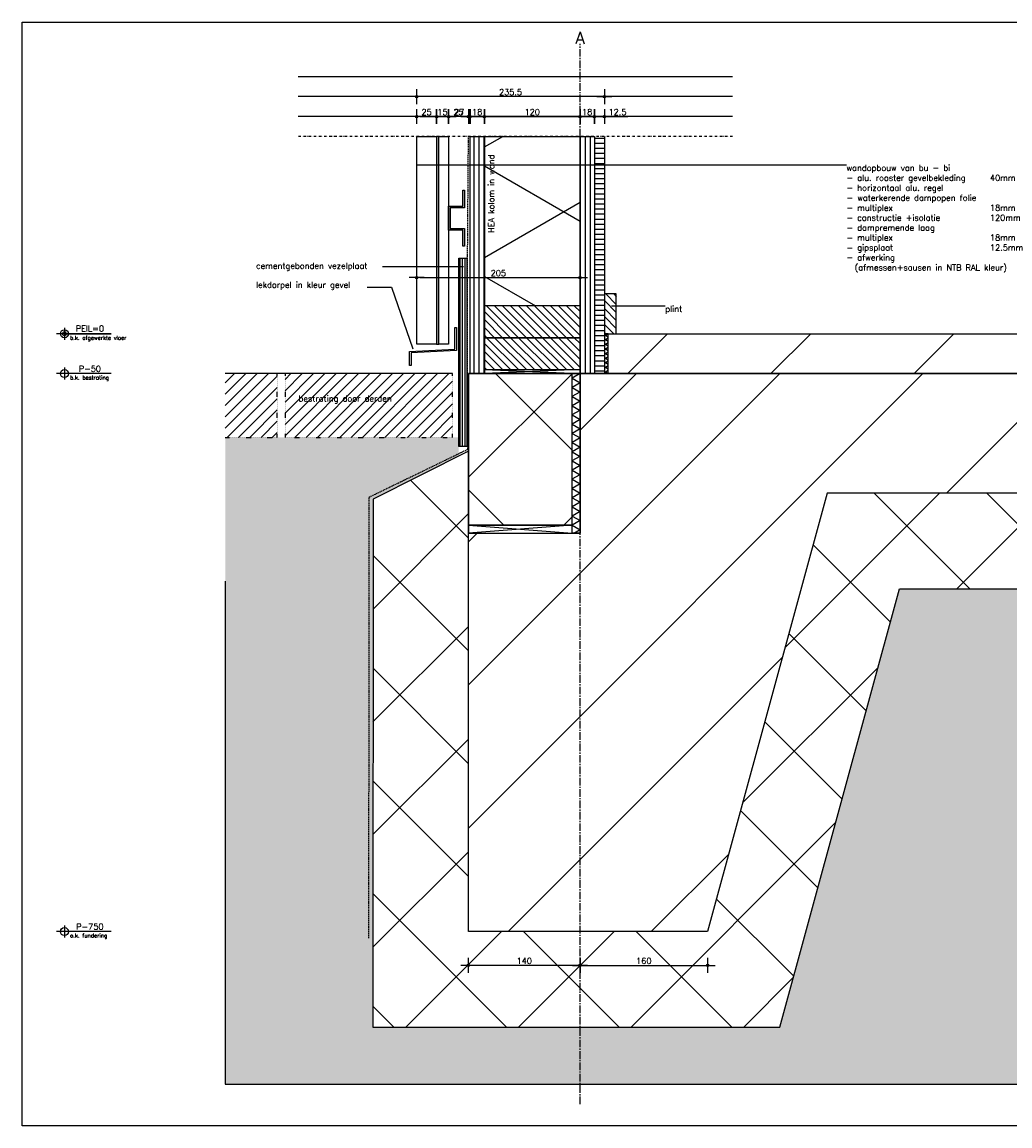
# Model space of a CAD drawing. Header units: millimetres. Extents: x -127013 to -94191, y -55226 to -23129.
# Tile 10 of 14: x -102663 to -101423, y -49614 to -48229. Entities that reach past the tile are written whole.
import ezdxf

# ---------------------------------------------------------------- set-up
doc = ezdxf.new("R2010")
doc.units = ezdxf.units.MM
doc.header["$LTSCALE"] = 0.5
doc.header["$PDSIZE"] = 100
for name, pattern in [('ACAD_ISO07W100', [3, 0, -3]), ('CENTER2', [28.575, 19.05, -3.175, 3.175, -3.175]), ('DASHDOT2', [12.7, 6.35, -3.175, 0, -3.175]), ('HIDDEN2', [4.7625, 3.175, -1.5875])]:
    doc.linetypes.add(name, pattern=pattern)
for name, color, linetype in [('arc. 252', 252, 'Continuous'), ('arc. 9', 9, 'Continuous'), ('arc. maaiveld', 12, 'Continuous'), ('maat 1.5mm', 210, 'Continuous'), ('pen 0.05mm', 7, 'Continuous'), ('pen 0.10mm', 6, 'Continuous'), ('pen 0.15mm', 1, 'Continuous'), ('pen 0.20mm', 2, 'Continuous'), ('pen 0.30mm', 3, 'Continuous'), ('pen 0.70mm', 5, 'Continuous'), ('stramien', 9, 'CENTER2'), ('tekst 1.0mm', 7, 'Continuous'), ('tekst 1.5mm', 210, 'Continuous'), ('tekst 3.0mm', 200, 'Continuous')]:
    doc.layers.add(name, color=color, linetype=linetype)
doc.layers.add('hulplijn', color=140, linetype='Continuous', plot=False)
doc.styles.add('1.0mm tekst', font='romans.shx', dxfattribs={"height": 1})
doc.styles.add('1.5mm tekst', font='romans.shx', dxfattribs={"height": 1.5})
doc.styles.add('3.0mm tekst', font='romans.shx', dxfattribs={"height": 3})
doc.dimstyles.new('1.5mm maat', dxfattribs={"dimscale": 0, "dimtxt": 1.5, "dimasz": 0.75, "dimexe": 1.25, "dimexo": 0.625, "dimgap": 0.375, "dimtad": 1, "dimdec": 0, "dimtxsty": '1.5mm tekst', "dimblk": 'dot maatlijn-GVA', "dimcen": 2.5, "dimse1": 1, "dimse2": 1, "dimclrd": 7, "dimclrt": 256, "dimadec": 0, "dimazin": 0, "dimtfac": 1, "dimtdec": 0, "dimtmove": 0, "dimatfit": 3, "dimfxl": 1, "dimarcsym": 0})
doc.dimstyles.new('peilmaat', dxfattribs={"dimtxt": 1.5, "dimasz": 1, "dimexe": 1.25, "dimexo": 0.625, "dimgap": 0.01, "dimtad": 0, "dimtih": 1, "dimtoh": 1, "dimdec": 0, "dimtxsty": '1.5mm tekst', "dimcen": 2.5, "dimse1": 1, "dimse2": 1, "dimsd1": 1, "dimsd2": 1, "dimclrd": 7, "dimclrt": 256, "dimadec": 0, "dimazin": 0, "dimtfac": 1, "dimtdec": 0, "dimtmove": 0, "dimatfit": 2, "dimfxl": 1, "dimarcsym": 0})
pattern_1 = [(45, (0, 0), (-7.0710678, 7.0710678), [])]

# ---------------------------------------------------------------- blocks, each defined once
blk = doc.blocks.new('*U301')
at = {"layer": 'arc. 9'}
h = blk.add_hatch(dxfattribs=at)
h.set_pattern_fill('_USER', color=256, scale=119.977628, angle=59.9971, style=0, pattern_type=0)
h.set_pattern_definition([(59.997, (-330.36, 119.99), (-103.9, 59.994), [])])
h.paths.add_polyline_path([(0, 0), (0, 120), (212.6, 120), (212.6, 0)])
h = blk.add_hatch(dxfattribs=at)
h.set_pattern_fill('_USER', color=256, scale=119.977628, angle=119.9971, style=0, pattern_type=0)
h.set_pattern_definition([(119.997, (-330.36, 119.99), (-103.907, -59.984), [])])
h.paths.add_polyline_path([(0, 0), (0, 120), (212.6, 120), (212.6, 0)])
at = {"layer": 'pen 0.10mm'}
blk.add_lwpolyline([(0, 0), (0, 120), (212.6, 120), (212.6, 0)], close=True, dxfattribs=at)
blk = doc.blocks.new('*U228')
at = {"layer": 'hulplijn'}
for p, q in [((-525.4, 50), (20, 50)), ((-525.4, 25), (20, 25)), ((-525.4, 0), (20, 0))]:
    blk.add_line(p, q, dxfattribs=at)
at = {"layer": 'pen 0.15mm', "linetype": 'DASHDOT2'}
blk.add_line((-525.4, -25), (20, -25), dxfattribs=at)
blk = doc.blocks.new('dot maatlijn-GVA')
at = {"layer": 'maat 1.5mm'}
h = blk.add_hatch(color=7, dxfattribs=at)
edge = h.paths.add_edge_path()
edge.add_arc((0, 0), 0.4, 0, 360)
at = {"layer": 'maat 1.5mm', "color": 7}
for points in [[(-2.5, 0), (2.5, 0)], [(0, 2.5), (0, -2.5)]]:
    blk.add_lwpolyline(points, dxfattribs=at)
blk.add_circle((0, 0), 0.4, dxfattribs=at)
blk = doc.blocks.new('*D266')
at = {"layer": 'defpoints', "color": 0, "transparency": 16777216}
for p in [(-102142.4, -48347.3), (-102167.4, -48372.3), (-102142.4, -48372.3)]:
    blk.add_point(p, dxfattribs=at)
at = {"layer": 'maat 1.5mm', "color": 7, "lineweight": -2, "transparency": 16777216}
blk.add_line((-102163.6, -48347.3), (-102146.1, -48347.3), dxfattribs=at)
at = {"layer": 'maat 1.5mm', "color": 7, "lineweight": -2, "transparency": 16777216, "xscale": 3.75, "yscale": 3.75, "zscale": 3.75, "rotation": 180}
blk.add_blockref('dot maatlijn-GVA', (-102167.4, -48347.3), dxfattribs=at)
at = {"layer": 'maat 1.5mm', "color": 7, "lineweight": -2, "transparency": 16777216, "xscale": 3.75, "yscale": 3.75, "zscale": 3.75}
blk.add_blockref('dot maatlijn-GVA', (-102142.4, -48347.3), dxfattribs=at)
at = {"layer": 'maat 1.5mm', "transparency": 16777216, "insert": (-102154.9, -48341.7), "char_height": 7.5, "attachment_point": 5, "style": '1.5mm tekst'}
blk.add_mtext('25', dxfattribs=at)
blk = doc.blocks.new('*D267')
at = {"layer": 'defpoints', "color": 0, "transparency": 16777216}
for p in [(-102142.4, -48347.3), (-102142.4, -48372.3), (-102127.4, -48372.3)]:
    blk.add_point(p, dxfattribs=at)
at = {"layer": 'maat 1.5mm', "color": 7, "lineweight": -2, "transparency": 16777216}
blk.add_line((-102131.1, -48347.3), (-102138.6, -48347.3), dxfattribs=at)
at = {"layer": 'maat 1.5mm', "color": 7, "lineweight": -2, "transparency": 16777216, "xscale": 3.75, "yscale": 3.75, "zscale": 3.75, "rotation": 180}
blk.add_blockref('dot maatlijn-GVA', (-102142.4, -48347.3), dxfattribs=at)
at = {"layer": 'maat 1.5mm', "color": 7, "lineweight": -2, "transparency": 16777216, "xscale": 3.75, "yscale": 3.75, "zscale": 3.75}
blk.add_blockref('dot maatlijn-GVA', (-102127.4, -48347.3), dxfattribs=at)
at = {"layer": 'maat 1.5mm', "transparency": 16777216, "insert": (-102134.9, -48341.7), "char_height": 7.5, "attachment_point": 5, "style": '1.5mm tekst'}
blk.add_mtext('15', dxfattribs=at)
blk = doc.blocks.new('*D268')
at = {"layer": 'defpoints', "color": 0, "transparency": 16777216}
for p in [(-102100.4, -48347.3), (-102100.4, -48372.3), (-102082.4, -48372.3)]:
    blk.add_point(p, dxfattribs=at)
at = {"layer": 'maat 1.5mm', "color": 7, "lineweight": -2, "transparency": 16777216}
blk.add_line((-102086.2, -48347.3), (-102096.6, -48347.3), dxfattribs=at)
at = {"layer": 'maat 1.5mm', "color": 7, "lineweight": -2, "transparency": 16777216, "xscale": 3.75, "yscale": 3.75, "zscale": 3.75, "rotation": 180}
blk.add_blockref('dot maatlijn-GVA', (-102100.4, -48347.3), dxfattribs=at)
at = {"layer": 'maat 1.5mm', "color": 7, "lineweight": -2, "transparency": 16777216, "xscale": 3.75, "yscale": 3.75, "zscale": 3.75}
blk.add_blockref('dot maatlijn-GVA', (-102082.4, -48347.3), dxfattribs=at)
at = {"layer": 'maat 1.5mm', "transparency": 16777216, "insert": (-102091.4, -48341.7), "char_height": 7.5, "attachment_point": 5, "style": '1.5mm tekst'}
blk.add_mtext('18', dxfattribs=at)
blk = doc.blocks.new('*D269')
at = {"layer": 'defpoints', "color": 0, "transparency": 16777216}
for p in [(-101962.4, -48347.3), (-102082.4, -48372.3), (-101962.4, -48372.3)]:
    blk.add_point(p, dxfattribs=at)
at = {"layer": 'maat 1.5mm', "color": 7, "lineweight": -2, "transparency": 16777216}
blk.add_line((-102078.6, -48347.3), (-101966.1, -48347.3), dxfattribs=at)
at = {"layer": 'maat 1.5mm', "color": 7, "lineweight": -2, "transparency": 16777216, "xscale": 3.75, "yscale": 3.75, "zscale": 3.75, "rotation": 180}
blk.add_blockref('dot maatlijn-GVA', (-102082.4, -48347.3), dxfattribs=at)
at = {"layer": 'maat 1.5mm', "color": 7, "lineweight": -2, "transparency": 16777216, "xscale": 3.75, "yscale": 3.75, "zscale": 3.75}
blk.add_blockref('dot maatlijn-GVA', (-101962.4, -48347.3), dxfattribs=at)
at = {"layer": 'maat 1.5mm', "transparency": 16777216, "insert": (-102022.4, -48341.7), "char_height": 7.5, "attachment_point": 5, "style": '1.5mm tekst'}
blk.add_mtext('120', dxfattribs=at)
blk = doc.blocks.new('*D270')
at = {"layer": 'defpoints', "color": 0, "transparency": 16777216}
for p in [(-101962.4, -48347.3), (-101962.4, -48372.3), (-101944.4, -48372.3)]:
    blk.add_point(p, dxfattribs=at)
at = {"layer": 'maat 1.5mm', "color": 7, "lineweight": -2, "transparency": 16777216}
blk.add_line((-101948.1, -48347.3), (-101958.6, -48347.3), dxfattribs=at)
at = {"layer": 'maat 1.5mm', "color": 7, "lineweight": -2, "transparency": 16777216, "xscale": 3.75, "yscale": 3.75, "zscale": 3.75, "rotation": 180}
blk.add_blockref('dot maatlijn-GVA', (-101962.4, -48347.3), dxfattribs=at)
at = {"layer": 'maat 1.5mm', "color": 7, "lineweight": -2, "transparency": 16777216, "xscale": 3.75, "yscale": 3.75, "zscale": 3.75}
blk.add_blockref('dot maatlijn-GVA', (-101944.4, -48347.3), dxfattribs=at)
at = {"layer": 'maat 1.5mm', "transparency": 16777216, "insert": (-101953.4, -48341.7), "char_height": 7.5, "attachment_point": 5, "style": '1.5mm tekst'}
blk.add_mtext('18', dxfattribs=at)
blk = doc.blocks.new('*D271')
at = {"layer": 'defpoints', "color": 0, "transparency": 16777216}
for p in [(-101944.4, -48347.3), (-101931.9, -48347.3), (-101931.9, -48347.3)]:
    blk.add_point(p, dxfattribs=at)
at = {"layer": 'maat 1.5mm', "color": 7, "lineweight": -2, "transparency": 16777216}
for p, q in [((-101940.6, -48347.3), (-101935.6, -48347.3)), ((-101931.9, -48347.3), (-101902.6, -48347.3))]:
    blk.add_line(p, q, dxfattribs=at)
at = {"layer": 'maat 1.5mm', "color": 7, "lineweight": -2, "transparency": 16777216, "xscale": 3.75, "yscale": 3.75, "zscale": 3.75, "rotation": 180}
blk.add_blockref('dot maatlijn-GVA', (-101944.4, -48347.3), dxfattribs=at)
at = {"layer": 'maat 1.5mm', "color": 7, "lineweight": -2, "transparency": 16777216, "xscale": 3.75, "yscale": 3.75, "zscale": 3.75}
blk.add_blockref('dot maatlijn-GVA', (-101931.9, -48347.3), dxfattribs=at)
at = {"layer": 'maat 1.5mm', "transparency": 16777216, "insert": (-101915.4, -48341.7), "char_height": 7.5, "attachment_point": 5, "style": '1.5mm tekst'}
blk.add_mtext('12.5', dxfattribs=at)
blk = doc.blocks.new('*D272')
at = {"layer": 'defpoints', "color": 0, "transparency": 16777216}
for p in [(-102167.4, -48322.3), (-102167.4, -48372.3), (-101931.9, -48372.3)]:
    blk.add_point(p, dxfattribs=at)
at = {"layer": 'maat 1.5mm', "color": 7, "lineweight": -2, "transparency": 16777216}
blk.add_line((-101935.6, -48322.3), (-102163.6, -48322.3), dxfattribs=at)
at = {"layer": 'maat 1.5mm', "color": 7, "lineweight": -2, "transparency": 16777216, "xscale": 3.75, "yscale": 3.75, "zscale": 3.75, "rotation": 180}
blk.add_blockref('dot maatlijn-GVA', (-102167.4, -48322.3), dxfattribs=at)
at = {"layer": 'maat 1.5mm', "color": 7, "lineweight": -2, "transparency": 16777216, "xscale": 3.75, "yscale": 3.75, "zscale": 3.75}
blk.add_blockref('dot maatlijn-GVA', (-101931.9, -48322.3), dxfattribs=at)
at = {"layer": 'maat 1.5mm', "transparency": 16777216, "insert": (-102049.6, -48316.7), "char_height": 7.5, "attachment_point": 5, "style": '1.5mm tekst'}
blk.add_mtext('235.5', dxfattribs=at)
blk = doc.blocks.new('peil0-5-GVA')
at = {"layer": 'pen 0.05mm'}
for p, q in [((0, 7.5), (0, -7.5)), ((58.8, 0), (-10, 0))]:
    blk.add_line(p, q, dxfattribs=at)
blk.add_circle((0, 0), 5, dxfattribs=at)
at = {"layer": 'tekst 1.0mm', "style": '1.0mm tekst'}
blk.add_attdef('OMSCHRIJVING', (7, -7.5), '', height=5, dxfattribs=at)
at = {"layer": 'tekst 1.5mm', "insert": (31.9, 6.6), "char_height": 7.5, "width": 56.685, "attachment_point": 5, "style": '1.5mm tekst'}
blk.add_mtext('PEIL=0', dxfattribs=at)
blk = doc.blocks.new('*D239')
at = {"layer": 'defpoints', "color": 0, "transparency": 16777216}
for p in [(0, 2699.8), (5.4, 2699.8), (0, 0)]:
    blk.add_point(p, dxfattribs=at)
at = {"layer": 'maat 1.5mm', "transparency": 16777216, "insert": (31.9, 2709.8), "char_height": 7.5, "attachment_point": 5, "style": '1.5mm tekst'}
blk.add_mtext('P+2700', dxfattribs=at)
blk = doc.blocks.new('*D244')
at = {"layer": 'defpoints', "color": 0, "transparency": 16777216}
for p in [(0, 2399.8), (5.4, 2399.8), (0, 0)]:
    blk.add_point(p, dxfattribs=at)
at = {"layer": 'maat 1.5mm', "transparency": 16777216, "insert": (31.9, 2409.8), "char_height": 7.5, "attachment_point": 5, "style": '1.5mm tekst'}
blk.add_mtext('P+2400', dxfattribs=at)
blk = doc.blocks.new('*D249')
at = {"layer": 'defpoints', "color": 0, "transparency": 16777216}
for p in [(0, 0), (0, -750), (31.9, -750)]:
    blk.add_point(p, dxfattribs=at)
at = {"layer": 'maat 1.5mm', "transparency": 16777216, "insert": (31.9, -743.9), "char_height": 7.5, "attachment_point": 5, "style": '1.5mm tekst'}
blk.add_mtext('P-750', dxfattribs=at)
blk = doc.blocks.new('*U278')
at = {"layer": 'arc. 9'}
h = blk.add_hatch(dxfattribs=at)
h.set_pattern_fill('_USER', color=256, scale=4.998417, angle=59.9971, style=0, pattern_type=0)
h.set_pattern_definition([(59.997, (27.3804, 4.999), (-4.3286, 2.4994), [])])
h.paths.add_polyline_path([(0, 0), (0, 5), (50, 5), (50, 0)])
h = blk.add_hatch(dxfattribs=at)
h.set_pattern_fill('_USER', color=256, scale=4.998417, angle=119.9971, style=0, pattern_type=0)
h.set_pattern_definition([(119.997, (27.3804, 4.999), (-4.3289, -2.499), [])])
h.paths.add_polyline_path([(0, 0), (0, 5), (50, 5), (50, 0)])
at = {"layer": 'pen 0.10mm'}
blk.add_lwpolyline([(0, 0), (0, 5), (50, 5), (50, 0)], close=True, dxfattribs=at)
blk = doc.blocks.new('*D282')
at = {"layer": 'defpoints', "color": 0, "transparency": 16777216}
for p in [(-101962.4, -48549.4), (-102167.4, -48609.9), (-101962.4, -48669.9)]:
    blk.add_point(p, dxfattribs=at)
at = {"layer": 'maat 1.5mm', "color": 7, "lineweight": -2, "transparency": 16777216}
blk.add_line((-102163.6, -48549.4), (-101966.1, -48549.4), dxfattribs=at)
at = {"layer": 'maat 1.5mm', "color": 7, "lineweight": -2, "transparency": 16777216, "xscale": 3.75, "yscale": 3.75, "zscale": 3.75, "rotation": 180}
blk.add_blockref('dot maatlijn-GVA', (-102167.4, -48549.4), dxfattribs=at)
at = {"layer": 'maat 1.5mm', "color": 7, "lineweight": -2, "transparency": 16777216, "xscale": 3.75, "yscale": 3.75, "zscale": 3.75}
blk.add_blockref('dot maatlijn-GVA', (-101962.4, -48549.4), dxfattribs=at)
at = {"layer": 'maat 1.5mm', "transparency": 16777216, "insert": (-102064.9, -48543.7), "char_height": 7.5, "attachment_point": 5, "style": '1.5mm tekst'}
blk.add_mtext('205', dxfattribs=at)
blk = doc.blocks.new('*D302')
at = {"layer": 'defpoints', "color": 0, "transparency": 16777216}
for p in [(-102127.4, -48347.3), (-102127.4, -48372.3), (-102100.4, -48372.3)]:
    blk.add_point(p, dxfattribs=at)
at = {"layer": 'maat 1.5mm', "color": 7, "lineweight": -2, "transparency": 16777216}
blk.add_line((-102104.1, -48347.3), (-102123.6, -48347.3), dxfattribs=at)
at = {"layer": 'maat 1.5mm', "color": 7, "lineweight": -2, "transparency": 16777216, "xscale": 3.75, "yscale": 3.75, "zscale": 3.75, "rotation": 180}
blk.add_blockref('dot maatlijn-GVA', (-102127.4, -48347.3), dxfattribs=at)
at = {"layer": 'maat 1.5mm', "color": 7, "lineweight": -2, "transparency": 16777216, "xscale": 3.75, "yscale": 3.75, "zscale": 3.75}
blk.add_blockref('dot maatlijn-GVA', (-102100.4, -48347.3), dxfattribs=at)
at = {"layer": 'maat 1.5mm', "transparency": 16777216, "insert": (-102113.9, -48341.7), "char_height": 7.5, "attachment_point": 5, "style": '1.5mm tekst'}
blk.add_mtext('27', dxfattribs=at)
blk = doc.blocks.new('*D304')
at = {"layer": 'defpoints', "color": 0, "transparency": 16777216}
for p in [(-102102.4, -49369.9), (-101962.4, -49369.9), (-102102.4, -49412.4)]:
    blk.add_point(p, dxfattribs=at)
at = {"layer": 'maat 1.5mm', "color": 7, "lineweight": -2, "transparency": 16777216}
blk.add_line((-101966.1, -49412.4), (-102098.6, -49412.4), dxfattribs=at)
at = {"layer": 'maat 1.5mm', "color": 7, "lineweight": -2, "transparency": 16777216, "xscale": 3.75, "yscale": 3.75, "zscale": 3.75}
for p, rotation in [((-102102.4, -49412.4), 180.000000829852), ((-101962.4, -49412.4), 8.298520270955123e-07)]:
    blk.add_blockref('dot maatlijn-GVA', p, dxfattribs=dict(at, rotation=rotation))
at = {"layer": 'maat 1.5mm', "transparency": 16777216, "insert": (-102032.4, -49406.8), "char_height": 7.5, "attachment_point": 5, "rotation": 0, "style": '1.5mm tekst'}
blk.add_mtext('140', dxfattribs=at)
blk = doc.blocks.new('*D305')
at = {"layer": 'defpoints', "color": 0, "transparency": 16777216}
for p in [(-101962.4, -49369.9), (-101802.4, -49369.9), (-101802.4, -49412.4)]:
    blk.add_point(p, dxfattribs=at)
at = {"layer": 'maat 1.5mm', "color": 7, "lineweight": -2, "transparency": 16777216}
blk.add_line((-101958.6, -49412.4), (-101806.1, -49412.4), dxfattribs=at)
at = {"layer": 'maat 1.5mm', "color": 7, "lineweight": -2, "transparency": 16777216, "xscale": 3.75, "yscale": 3.75, "zscale": 3.75, "rotation": 180}
blk.add_blockref('dot maatlijn-GVA', (-101962.4, -49412.4), dxfattribs=at)
at = {"layer": 'maat 1.5mm', "color": 7, "lineweight": -2, "transparency": 16777216, "xscale": 3.75, "yscale": 3.75, "zscale": 3.75}
blk.add_blockref('dot maatlijn-GVA', (-101802.4, -49412.4), dxfattribs=at)
at = {"layer": 'maat 1.5mm', "transparency": 16777216, "insert": (-101882.4, -49406.8), "char_height": 7.5, "attachment_point": 5, "style": '1.5mm tekst'}
blk.add_mtext('160', dxfattribs=at)
blk = doc.blocks.new('*D332')
at = {"layer": 'defpoints', "color": 0, "transparency": 16777216}
for p in [(-102142.4, -48347.3), (-102167.4, -48372.3), (-102142.4, -48372.3)]:
    blk.add_point(p, dxfattribs=at)
at = {"layer": 'maat 1.5mm', "color": 7, "lineweight": -2, "transparency": 16777216}
blk.add_line((-102163.6, -48347.3), (-102146.1, -48347.3), dxfattribs=at)
at = {"layer": 'maat 1.5mm', "color": 7, "lineweight": -2, "transparency": 16777216, "xscale": 3.75, "yscale": 3.75, "zscale": 3.75, "rotation": 180}
blk.add_blockref('dot maatlijn-GVA', (-102167.4, -48347.3), dxfattribs=at)
at = {"layer": 'maat 1.5mm', "color": 7, "lineweight": -2, "transparency": 16777216, "xscale": 3.75, "yscale": 3.75, "zscale": 3.75}
blk.add_blockref('dot maatlijn-GVA', (-102142.4, -48347.3), dxfattribs=at)
at = {"layer": 'maat 1.5mm', "transparency": 16777216, "insert": (-102154.9, -48341.7), "char_height": 7.5, "attachment_point": 5, "style": '1.5mm tekst'}
blk.add_mtext('25', dxfattribs=at)
blk = doc.blocks.new('*D333')
at = {"layer": 'defpoints', "color": 0, "transparency": 16777216}
for p in [(-102142.4, -48347.3), (-102142.4, -48372.3), (-102127.4, -48372.3)]:
    blk.add_point(p, dxfattribs=at)
at = {"layer": 'maat 1.5mm', "color": 7, "lineweight": -2, "transparency": 16777216}
blk.add_line((-102131.1, -48347.3), (-102138.6, -48347.3), dxfattribs=at)
at = {"layer": 'maat 1.5mm', "color": 7, "lineweight": -2, "transparency": 16777216, "xscale": 3.75, "yscale": 3.75, "zscale": 3.75, "rotation": 180}
blk.add_blockref('dot maatlijn-GVA', (-102142.4, -48347.3), dxfattribs=at)
at = {"layer": 'maat 1.5mm', "color": 7, "lineweight": -2, "transparency": 16777216, "xscale": 3.75, "yscale": 3.75, "zscale": 3.75}
blk.add_blockref('dot maatlijn-GVA', (-102127.4, -48347.3), dxfattribs=at)
at = {"layer": 'maat 1.5mm', "transparency": 16777216, "insert": (-102134.9, -48341.7), "char_height": 7.5, "attachment_point": 5, "style": '1.5mm tekst'}
blk.add_mtext('15', dxfattribs=at)
blk = doc.blocks.new('*D334')
at = {"layer": 'defpoints', "color": 0, "transparency": 16777216}
for p in [(-102127.4, -48347.3), (-102127.4, -48372.3), (-102102.4, -48372.3)]:
    blk.add_point(p, dxfattribs=at)
at = {"layer": 'maat 1.5mm', "color": 7, "lineweight": -2, "transparency": 16777216}
blk.add_line((-102106.1, -48347.3), (-102123.6, -48347.3), dxfattribs=at)
at = {"layer": 'maat 1.5mm', "color": 7, "lineweight": -2, "transparency": 16777216, "xscale": 3.75, "yscale": 3.75, "zscale": 3.75, "rotation": 180}
blk.add_blockref('dot maatlijn-GVA', (-102127.4, -48347.3), dxfattribs=at)
at = {"layer": 'maat 1.5mm', "color": 7, "lineweight": -2, "transparency": 16777216, "xscale": 3.75, "yscale": 3.75, "zscale": 3.75}
blk.add_blockref('dot maatlijn-GVA', (-102102.4, -48347.3), dxfattribs=at)
at = {"layer": 'maat 1.5mm', "transparency": 16777216, "insert": (-102114.9, -48341.7), "char_height": 7.5, "attachment_point": 5, "style": '1.5mm tekst'}
blk.add_mtext('25', dxfattribs=at)
blk = doc.blocks.new('*U328')
at = {"layer": 'arc. 9'}
h = blk.add_hatch(dxfattribs=at)
h.set_pattern_fill('_USER', color=256, scale=9.985302, angle=59.9971, style=0, pattern_type=0)
h.set_pattern_definition([(59.997, (154.814, 9.986), (-8.6473, 4.9931), [])])
h.paths.add_polyline_path([(0, 0), (0, 10), (200, 10), (200, 0)])
h = blk.add_hatch(dxfattribs=at)
h.set_pattern_fill('_USER', color=256, scale=9.985302, angle=119.9971, style=0, pattern_type=0)
h.set_pattern_definition([(119.997, (154.814, 9.986), (-8.6478, -4.9922), [])])
h.paths.add_polyline_path([(0, 0), (0, 10), (200, 10), (200, 0)])
at = {"layer": 'pen 0.10mm'}
blk.add_lwpolyline([(0, 0), (0, 10), (200, 10), (200, 0)], close=True, dxfattribs=at)
blk = doc.blocks.new('*D336')
at = {"layer": 'defpoints', "color": 0, "transparency": 16777216}
for p in [(0, 0), (0, -50), (31.9, -50)]:
    blk.add_point(p, dxfattribs=at)
at = {"layer": 'maat 1.5mm', "transparency": 16777216, "insert": (31.9, -43.9), "char_height": 7.5, "attachment_point": 5, "style": '1.5mm tekst'}
blk.add_mtext('P-50', dxfattribs=at)
blk = doc.blocks.new('*U238')
at = {"layer": 'hulplijn'}
blk.add_line((0, 0), (58.8, 0), dxfattribs=at)
blk.add_circle((0, 0), 2.5, dxfattribs=at)
at = {"layer": 'tekst 1.0mm', "style": '1.0mm tekst'}
blk.add_attdef('OMSCHRIJVING', (7, 2692.3), '', height=5, dxfattribs=at)
at = {"layer": 'maat 1.5mm'}
dim = blk.add_linear_dim(base=(5.4, 2699.8), p1=(0, 0), p2=(0, 2699.8), angle=90, dimstyle='peilmaat', override={"dimscale": 0, "dimpost": 'P+<>'}, dxfattribs=at)
dim.commit()
dim.dimension.update_dxf_attribs({"geometry": '*D239', "text_midpoint": (31.9, 2709.8), "dimtype": 160})
blk = doc.blocks.new('*U243')
at = {"layer": 'hulplijn'}
blk.add_line((0, 0), (58.8, 0), dxfattribs=at)
blk.add_circle((0, 0), 2.5, dxfattribs=at)
at = {"layer": 'tekst 1.0mm', "style": '1.0mm tekst'}
blk.add_attdef('OMSCHRIJVING', (7, 2392.3), '', height=5, dxfattribs=at)
at = {"layer": 'maat 1.5mm'}
dim = blk.add_linear_dim(base=(5.4, 2399.8), p1=(0, 0), p2=(0, 2399.8), angle=90, dimstyle='peilmaat', override={"dimscale": 0, "dimpost": 'P+<>'}, dxfattribs=at)
dim.commit()
dim.dimension.update_dxf_attribs({"geometry": '*D244', "text_midpoint": (31.9, 2409.8), "dimtype": 160})
blk = doc.blocks.new('*U248')
at = {"layer": 'hulplijn'}
blk.add_line((0, 0), (58.7, 0), dxfattribs=at)
blk.add_circle((0, 0), 2.5, dxfattribs=at)
at = {"layer": 'pen 0.05mm'}
for p, q in [((0, -742.5), (0, -757.5)), ((58.7, -750), (-10, -750))]:
    blk.add_line(p, q, dxfattribs=at)
blk.add_circle((0, -750), 5, dxfattribs=at)
at = {"layer": 'tekst 1.0mm', "style": '1.0mm tekst'}
blk.add_attdef('OMSCHRIJVING', (7, -757.5), '', height=5, dxfattribs=at)
at = {"layer": 'maat 1.5mm'}
dim = blk.add_linear_dim(base=(31.9, -750), p1=(0, 0), p2=(0, -750), angle=90, dimstyle='peilmaat', override={"dimscale": 0, "dimpost": 'P-<>'}, dxfattribs=at)
dim.commit()
dim.dimension.update_dxf_attribs({"geometry": '*D249', "text_midpoint": (31.9, -743.9), "dimtype": 160})
blk = doc.blocks.new('*U335')
at = {"layer": 'hulplijn'}
blk.add_line((0, 0), (58.7, 0), dxfattribs=at)
blk.add_circle((0, 0), 2.5, dxfattribs=at)
at = {"layer": 'pen 0.05mm'}
for p, q in [((58.7, -50), (-10, -50)), ((0, -42.5), (0, -57.5))]:
    blk.add_line(p, q, dxfattribs=at)
blk.add_circle((0, -50), 5, dxfattribs=at)
at = {"layer": 'tekst 1.0mm', "style": '1.0mm tekst'}
blk.add_attdef('OMSCHRIJVING', (7, -57.5), '', height=5, dxfattribs=at)
at = {"layer": 'maat 1.5mm'}
dim = blk.add_linear_dim(base=(31.9, -50), p1=(0, 0), p2=(0, -50), angle=90, dimstyle='peilmaat', override={"dimscale": 0, "dimpost": 'P-<>'}, dxfattribs=at)
dim.commit()
dim.dimension.update_dxf_attribs({"geometry": '*D336', "text_midpoint": (31.9, -43.9), "dimtype": 160})

msp = doc.modelspace()

# ---------------------------------------------------------------- hatches: boundary and pattern name
at = {"layer": 'arc. 252'}
h = msp.add_hatch(dxfattribs=at)
h.set_pattern_fill('JIS_WOOD', color=256, scale=10, angle=270, style=0)
h.paths.add_polyline_path([(-101916.9, -48569.9), (-101931.9, -48569.9), (-101931.9, -48619.9), (-101916.9, -48619.9)])
at = {"layer": 'arc. 9'}
h = msp.add_hatch(color=256, dxfattribs=at)
h.dxf.hatch_style = 1
h.paths.add_polyline_path([(-102139.4, -48372.3), (-102142.4, -48372.3), (-102142.4, -48632.9), (-102139.4, -48632.9)])
h = msp.add_hatch(dxfattribs=at)
h.set_pattern_fill('LINE', color=256, scale=2, angle=270)
h.paths.add_polyline_path([(-102100.4, -48372.3), (-102082.4, -48372.3), (-102082.4, -48669.9), (-102100.4, -48669.9)])
h = msp.add_hatch(dxfattribs=at)
h.set_pattern_fill('LINE', color=256, scale=2, angle=270)
h.set_pattern_definition([(270, (-336.619, 1542.336), (6.35, -1e-15), [])])
h.paths.add_polyline_path([(-101944.4, -48372.3), (-101962.4, -48372.3), (-101962.4, -48669.9), (-101944.4, -48669.9)])
h = msp.add_hatch(dxfattribs=at)
h.set_pattern_fill('LINE', color=256, scale=2)
h.paths.add_polyline_path([(-101944.4, -48372.3), (-101944.4, -48669.9), (-101931.9, -48669.9), (-101931.9, -48619.9), (-101931.9, -48372.3)])
h = msp.add_hatch(color=256, dxfattribs=at)
h.dxf.hatch_style = 1
h.paths.add_polyline_path([(-102107.4, -48439.9), (-102107.4, -48461.9), (-102125.4, -48461.9), (-102125.4, -48487.9), (-102107.4, -48487.9), (-102107.4, -48509.9), (-102109.4, -48509.9), (-102109.4, -48489.9), (-102127.4, -48489.9), (-102127.4, -48459.9), (-102109.4, -48459.9), (-102109.4, -48439.9)])
h = msp.add_hatch(dxfattribs=at)
h.set_pattern_fill('LINE', color=256, angle=90)
h.set_pattern_definition([(90, (-455.7484, 5612.5188), (-3.175, 2e-16), [])])
h.paths.add_polyline_path([(-102104.5, -48761.4), (-102114.5, -48761.4), (-102114.5, -48525.2), (-102104.5, -48525.2)])
h = msp.add_hatch(dxfattribs=at)
h.set_pattern_fill('JIS_WOOD', color=256, scale=10, angle=-90, style=0)
h.set_pattern_definition([(315, (-69691.505, -161752.989), (5, 5), [])])
h.paths.add_polyline_path([(-101962.4, -48624.9), (-101962.4, -48584.9), (-102082.4, -48584.9), (-102082.4, -48624.9)])
h = msp.add_hatch(dxfattribs=at)
h.set_pattern_fill('JIS_WOOD', color=256, scale=10, angle=-90, style=0)
h.set_pattern_definition([(315, (-69691.505, -161792.989), (5, 5), [])])
h.paths.add_polyline_path([(-101962.4, -48664.9), (-101962.4, -48624.9), (-102082.4, -48624.9), (-102082.4, -48664.9)])
h = msp.add_hatch(dxfattribs=at)
h.set_pattern_fill('ANSI31', color=256, scale=40)
h.set_pattern_definition([(45, (-746.16, 1119.36), (-89.80256, 89.80256), [])])
h.paths.add_polyline_path([(-101195.5, -48619.9), (-101926.9, -48619.9), (-101926.9, -48669.9), (-101195.5, -48669.9)])
at = {"layer": 'arc. 9', "linetype": 'ACAD_ISO07W100', "ltscale": 0.5}
h = msp.add_hatch(dxfattribs=at)
h.set_pattern_fill('_USER', color=256, scale=10, angle=45, pattern_type=0)
h.set_pattern_definition(pattern_1)
h.paths.add_polyline_path([(-102407.6, -48669.9), (-102342.5, -48669.9), (-102342.5, -48749.9), (-102407.6, -48749.9)])
h = msp.add_hatch(dxfattribs=at)
h.set_pattern_fill('_USER', color=256, scale=10, angle=45, pattern_type=0)
h.set_pattern_definition(pattern_1)
h.paths.add_polyline_path([(-102332.5, -48669.9), (-102122.5, -48669.9), (-102122.5, -48749.9), (-102332.5, -48749.9)])
at = {"layer": 'arc. 9'}
h = msp.add_hatch(dxfattribs=at)
h.set_pattern_fill('ANSI31', color=256, scale=40)
h.set_pattern_definition([(45, (-1854.47, 0), (-89.80256, 89.80256), [])])
h.paths.add_polyline_path([(-101195.5, -48669.9), (-101195.5, -48819.9), (-101652.2, -48819.9), (-101802.4, -49369.9), (-102102.4, -49369.9), (-102102.4, -48869.9), (-101962.4, -48869.9), (-101962.4, -48669.9)])
h = msp.add_hatch(dxfattribs=at)
h.set_pattern_fill('ANSI37', color=256, scale=40)
h.set_pattern_definition([(45, (-453.75, 5612.52), (-89.80256, 89.80256), []), (135, (-453.75, 5612.52), (-89.80256, -89.80256), [])])
h.paths.add_polyline_path([(-102102.4, -48859.9), (-101972.4, -48859.9), (-101972.4, -48669.9), (-102102.4, -48669.9)])
h = msp.add_hatch(dxfattribs=at)
h.set_pattern_fill('_USER', color=256, scale=100, angle=45, double=1, pattern_type=0)
h.set_pattern_definition([(45, (-789.59, 2e-08), (-70.71068, 70.71068), []), (135, (-789.59, 2e-08), (-70.71068, -70.71068), [])])
h.paths.add_polyline_path([(-102102.5, -48767.2), (-102222.1, -48827.3), (-102222.4, -49489.9), (-101711.7, -49489.9), (-101561.5, -48939.9), (-101195.5, -48939.9), (-101195.5, -48819.9), (-101652.2, -48819.9), (-101802.4, -49369.9), (-102102.4, -49369.9)])
at = {"layer": 'arc. maaiveld'}
h = msp.add_hatch(color=256, dxfattribs=at)
h.dxf.hatch_style = 1
h.paths.add_polyline_path([(-102221.9, -48827.3), (-102114.5, -48773.2), (-102114.5, -48749.9), (-102332.5, -48749.9), (-102407.6, -48749.9), (-102407.6, -49561.3), (-101195.5, -49561.3), (-101195.5, -48939.9), (-101290.4, -48939.9), (-101311.6, -48939.9), (-101561.5, -48939.9), (-101711.7, -49489.9), (-102222.4, -49489.9)])

# ---------------------------------------------------------------- linework, layer by layer
at = {"layer": 'hulplijn'}
msp.add_line((-102407.6, -48930.3), (-102407.6, -49561.3), dxfattribs=at)
for points in [[(-102662.6, -48228.8), (-100662.6, -48228.8), (-100662.6, -49367), (-100662.6, -49613.8), (-101327.6, -49613.8), (-102662.6, -49613.8), (-102662.6, -48278.8)], [(-101195.5, -48669.9), (-101195.5, -48819.9), (-101652.2, -48819.9), (-101802.4, -49369.9), (-102102.4, -49369.9), (-102102.4, -48869.9), (-101962.4, -48869.9), (-101962.4, -48669.9)]]:
    msp.add_lwpolyline(points, close=True, dxfattribs=at)
for points in [[(-101590.7, -48669.9), (-101982.4, -48669.9)], [(-102407.6, -49561.3), (-101195.5, -49561.3)]]:
    msp.add_lwpolyline(points, dxfattribs=at)
at = {"layer": 'pen 0.05mm'}
for p, q in [((-102082.4, -48664.9), (-101962.4, -48669.9)), ((-101962.4, -48664.9), (-102082.4, -48669.9))]:
    msp.add_line(p, q, dxfattribs=at)
for points in [[(-102142.4, -48632.9), (-102167.4, -48632.9), (-102167.4, -48372.3), (-102142.4, -48372.3)], [(-101972.4, -48859.9), (-102102.4, -48859.9), (-102102.4, -48869.9), (-101972.4, -48869.9)]]:
    msp.add_lwpolyline(points, close=True, dxfattribs=at)
at = {"layer": 'pen 0.05mm', "linetype": 'HIDDEN2'}
msp.add_lwpolyline([(-102082.4, -48372.3), (-102082.4, -48669.9)], dxfattribs=at)
at = {"layer": 'pen 0.05mm'}
for points in [[(-101931.9, -48372.3), (-101931.9, -48669.9), (-101944.4, -48669.9)], [(-101972.4, -48859.9), (-102102.4, -48869.9)], [(-102102.4, -48859.9), (-101972.4, -48869.9)]]:
    msp.add_lwpolyline(points, dxfattribs=at)
at = {"layer": 'pen 0.10mm'}
for p, q in [((-102167.4, -48408), (-101628, -48408)), ((-101922.8, -48584.9), (-101855.4, -48584.9)), ((-101931.9, -48619.9), (-101931.9, -48669.9)), ((-101911.9, -48619.9), (-101590.7, -48619.9)), ((-101857.4, -48619.9), (-101590.7, -48619.9))]:
    msp.add_line(p, q, dxfattribs=at)
for points in [[(-102127.4, -48632.9), (-102139.4, -48632.9), (-102139.4, -48372.3), (-102127.4, -48372.3)], [(-102107.4, -48439.9), (-102107.4, -48461.9), (-102125.4, -48461.9), (-102125.4, -48487.9), (-102107.4, -48487.9), (-102107.4, -48509.9), (-102109.4, -48509.9), (-102109.4, -48489.9), (-102127.4, -48489.9), (-102127.4, -48459.9), (-102109.4, -48459.9), (-102109.4, -48439.9)], [(-101916.9, -48569.9), (-101931.9, -48569.9), (-101931.9, -48619.9), (-101916.9, -48619.9)], [(-101195.5, -48669.9), (-101926.9, -48669.9), (-101926.9, -48619.9), (-101195.5, -48619.9)], [(-102102.5, -48767.2), (-102222.1, -48827.3), (-102222.4, -49489.9), (-101711.7, -49489.9), (-101561.5, -48939.9), (-101195.5, -48939.9), (-101195.5, -48819.9), (-101652.2, -48819.9), (-101802.4, -49369.9), (-102102.4, -49369.9)]]:
    msp.add_lwpolyline(points, close=True, dxfattribs=at)
at = {"layer": 'pen 0.15mm'}
for points in [[(-102139.4, -48372.3), (-102142.4, -48372.3), (-102142.4, -48632.9), (-102139.4, -48632.9)], [(-102100.4, -48372.3), (-102082.4, -48372.3), (-102082.4, -48669.9), (-102100.4, -48669.9)], [(-101944.4, -48669.9), (-101962.4, -48669.9), (-101962.4, -48372.3), (-101944.4, -48372.3)], [(-102104.5, -48761.4), (-102114.5, -48761.4), (-102114.5, -48525.2), (-102104.5, -48525.2)], [(-102119.5, -48639.1), (-102119.5, -48612.2), (-102117.5, -48612.2), (-102117.5, -48641), (-102174.4, -48644), (-102174.4, -48659.9), (-102176.4, -48659.9), (-102176.4, -48642.1)]]:
    msp.add_lwpolyline(points, close=True, dxfattribs=at)
at = {"layer": 'pen 0.20mm'}
for points in [[(-101962.4, -48584.9), (-102082.4, -48584.9), (-102082.4, -48624.9), (-101962.4, -48624.9), (-101962.4, -48584.9)], [(-101962.4, -48624.9), (-102082.4, -48624.9), (-102082.4, -48664.9), (-101962.4, -48664.9), (-101962.4, -48624.9)], [(-101195.5, -48819.9), (-101652.2, -48819.9), (-101802.4, -49369.9), (-102102.4, -49369.9), (-102102.4, -48669.9), (-101195.5, -48669.9)]]:
    msp.add_lwpolyline(points, dxfattribs=at)
at = {"layer": 'pen 0.20mm', "linetype": 'ACAD_ISO07W100', "ltscale": 0.5}
msp.add_lwpolyline([(-102407.6, -48749.9), (-102342.5, -48749.9), (-102342.5, -48669.9), (-102407.6, -48669.9)], dxfattribs=at)
msp.add_lwpolyline([(-102332.5, -48749.9), (-102122.5, -48749.9), (-102122.5, -48669.9), (-102332.5, -48669.9)], close=True, dxfattribs=at)
at = {"layer": 'pen 0.20mm'}
msp.add_lwpolyline([(-102102.4, -48859.9), (-101972.4, -48859.9), (-101972.4, -48669.9), (-102102.4, -48669.9)], close=True, dxfattribs=at)
at = {"layer": 'pen 0.30mm', "linetype": 'HIDDEN2'}
msp.add_lwpolyline([(-102227.3, -49378.1), (-102227.1, -48919.9), (-102227.1, -48919.9), (-102227.1, -48824.8), (-102103.4, -48764.8), (-102103.5, -48520.9), (-102103.5, -48520.9), (-102102.4, -48372.3)], dxfattribs=at)
at = {"layer": 'pen 0.70mm'}
msp.add_lwpolyline([(-102122.5, -48669.9), (-102407.6, -48669.9)], dxfattribs=at)
at = {"layer": 'stramien'}
msp.add_lwpolyline([(-101962.4, -49586.6), (-101962.4, -48256)], dxfattribs=at)
at = {"layer": 'tekst 1.5mm'}
for points in [[(-102108.6, -48536), (-102210.3, -48536)], [(-102229.4, -48561.4), (-102199.1, -48561.4), (-102172.2, -48638.9)]]:
    msp.add_lwpolyline(points, dxfattribs=at)

# ---------------------------------------------------------------- block references
for name in ['*U238', '*U243']:
    msp.add_blockref(name, (-102609.4, -48619.9))
for name, values in [('*U248', {'OMSCHRIJVING': 'o.k. fundering'}), ('*U335', {'OMSCHRIJVING': 'b.k. bestrating'})]:
    msp.add_blockref(name, (-102609.4, -48619.9)).add_auto_attribs(values)
at = {"xscale": -1, "rotation": 269.999999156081}
msp.add_blockref('*U278', (-101931.9, -48669.9), dxfattribs=at)
at = {"layer": 'pen 0.05mm', "rotation": 90.00000084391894}
for name, p in [('*U301', (-101962.4, -48584.9)), ('*U328', (-101962.4, -48869.9))]:
    msp.add_blockref(name, p, dxfattribs=at)
at = {"layer": 'pen 0.10mm', "xscale": -1}
msp.add_blockref('*U228', (-102296.3, -48347.3), dxfattribs=at)
at = {"layer": 'tekst 1.0mm'}
ref = msp.add_blockref('peil0-5-GVA', (-102609.4, -48619.9), dxfattribs=at)
ref.add_attrib('OMSCHRIJVING', 'b.k. afgewerkte vloer', (-102602.4, -48627.4), dxfattribs={"layer": '0', "height": 5, "style": '1.0mm tekst'})

# ---------------------------------------------------------------- texts
at = {"layer": 'tekst 1.5mm', "insert": (-102077.6, -48493.4), "char_height": 7.5, "attachment_point": 1, "rotation": 90, "style": '1.5mm tekst'}
msp.add_mtext_dynamic_manual_height_columns('HEA kolom in wand', width=290.096, gutter_width=37.5, heights=[0], dxfattribs=at)
at = {"layer": 'tekst 1.5mm', "char_height": 7.5, "attachment_point": 1, "style": '1.5mm tekst'}
for s, insert in [('wandopbouw van bu - bi\\P- alu. rooster gevelbekleding^I^I40mm\\P- horizontaal alu. regel\\P- waterkerende dampopen folie\\P- multiplex^I^I^I^I^I18mm\\P- constructie +isolatie^I^I^I120mm\\P- dampremende laag\\P- multiplex ^I^I     ^I^I18mm\\P- gipsplaat^I^I^I^I^I12.5mm\\P- afwerking \\P  (afmessen+sausen in NTB RAL kleur)', (-101628, -48408)), ('cementgebonden vezelplaat', (-102369, -48530.8)), ('lekdorpel in kleur gevel', (-102369, -48554.6)), ('plint', (-101855.4, -48584.9)), ('bestrating door derden', (-102315.7, -48697.4))]:
    msp.add_mtext_dynamic_manual_height_columns(s, width=290.096, gutter_width=37.5, heights=[0], dxfattribs=dict(at, insert=insert))
at = {"layer": 'tekst 3.0mm', "insert": (-101962.4, -48256), "char_height": 15, "attachment_point": 8, "style": '3.0mm tekst'}
msp.add_mtext_dynamic_manual_height_columns('A', width=38.2, gutter_width=75, heights=[0], dxfattribs=at)

# ---------------------------------------------------------------- dimensions: what is measured, and where the dimension line sits
at = {"layer": 'maat 1.5mm'}
for base, p1, p2, text, picture, middle in [((-102167.4, -48322.3), (-101931.9, -48372.3), (-102167.4, -48372.3), '235.5', '*D272', (-102049.6, -48316.7)), ((-101931.9, -48347.3), (-101944.4, -48347.3), (-101931.9, -48347.3), '12.5', '*D271', (-101915.4, -48341.7))]:
    dim = msp.add_linear_dim(base=base, p1=p1, p2=p2, text=text, dimstyle='1.5mm maat', dxfattribs=at)
    dim.commit()
    dim.dimension.update_dxf_attribs({"geometry": picture, "text_midpoint": middle})
for base, p1, p2, picture, middle in [((-102142.4, -48347.3), (-102167.4, -48372.3), (-102142.4, -48372.3), '*D266', (-102154.9, -48341.7)), ((-102142.4, -48347.3), (-102167.4, -48372.3), (-102142.4, -48372.3), '*D332', (-102154.9, -48341.7)), ((-102142.4, -48347.3), (-102127.4, -48372.3), (-102142.4, -48372.3), '*D267', (-102134.9, -48341.7)), ((-102142.4, -48347.3), (-102127.4, -48372.3), (-102142.4, -48372.3), '*D333', (-102134.9, -48341.7)), ((-102127.4, -48347.3), (-102100.4, -48372.3), (-102127.4, -48372.3), '*D302', (-102113.9, -48341.7)), ((-102127.4, -48347.3), (-102102.4, -48372.3), (-102127.4, -48372.3), '*D334', (-102114.9, -48341.7)), ((-102100.4, -48347.3), (-102082.4, -48372.3), (-102100.4, -48372.3), '*D268', (-102091.4, -48341.7)), ((-101962.4, -48347.3), (-102082.4, -48372.3), (-101962.4, -48372.3), '*D269', (-102022.4, -48341.7)), ((-101962.4, -48347.3), (-101944.4, -48372.3), (-101962.4, -48372.3), '*D270', (-101953.4, -48341.7)), ((-101962.4, -48549.4), (-102167.4, -48609.9), (-101962.4, -48669.9), '*D282', (-102064.9, -48543.7))]:
    dim = msp.add_linear_dim(base=base, p1=p1, p2=p2, dimstyle='1.5mm maat', dxfattribs=at)
    dim.commit()
    dim.dimension.update_dxf_attribs({"geometry": picture, "text_midpoint": middle})
for p2, distance, picture, middle in [((-102102.4, -49369.9), 42.5, '*D304', (-102032.4, -49406.8)), ((-101802.4, -49369.9), -42.5, '*D305', (-101882.4, -49406.8))]:
    dim = msp.add_aligned_dim(p1=(-101962.4, -49369.9), p2=p2, distance=distance, dimstyle='1.5mm maat', dxfattribs=at)
    dim.commit()
    dim.dimension.update_dxf_attribs({"geometry": picture, "text_midpoint": middle})

doc.saveas('drawing.dxf')
